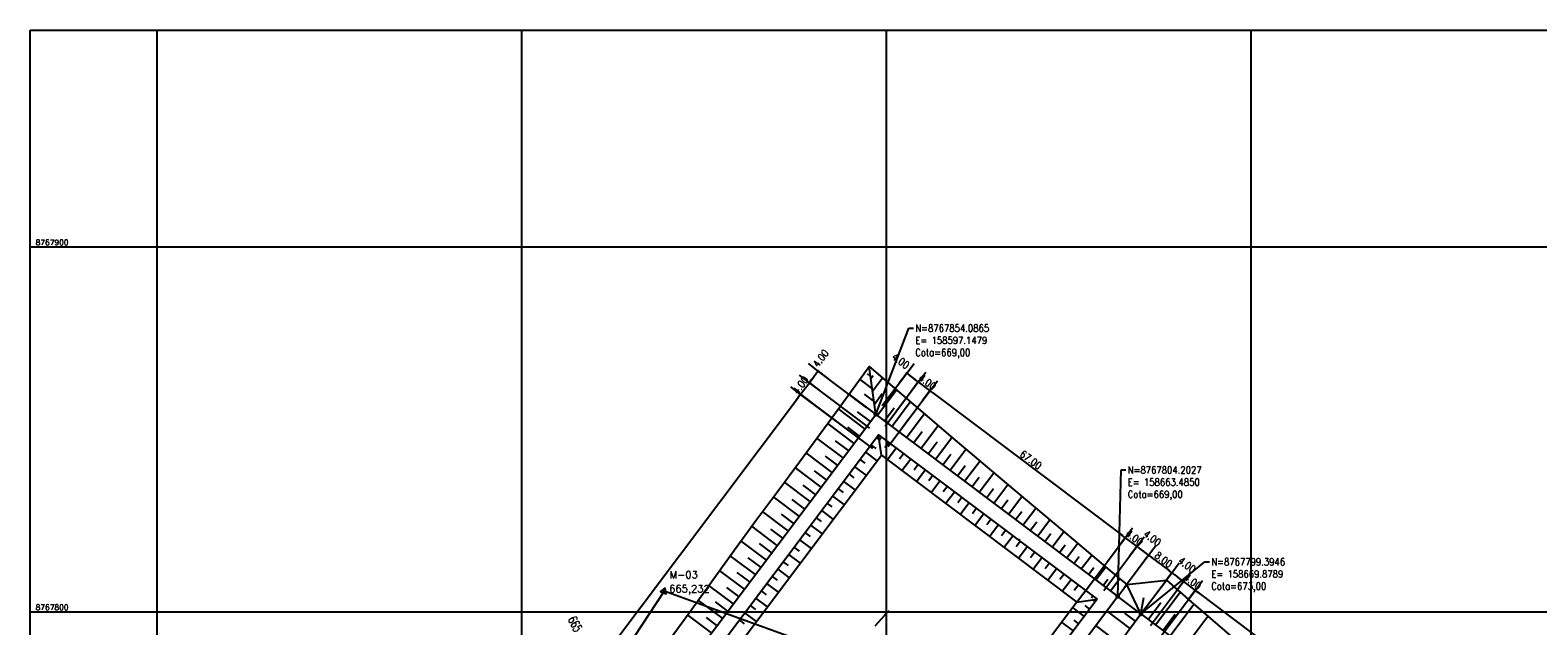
# Model space of a CAD drawing. Header units: millimetres. Extents: x 158365 to 159725, y 8767237 to 8767959.
# Tile 9 of 10: x 158365 to 158779, y 8767796 to 8767959. Entities that reach past the tile are written whole.
import ezdxf
from ezdxf.enums import TextEntityAlignment as Align

# ---------------------------------------------------------------- set-up
doc = ezdxf.new("R2010")
doc.units = ezdxf.units.MM
doc.header["$LTSCALE"] = 5
for name, color, linetype in [('$CURVAS2', 40, 'Continuous'), ('AREA_ESPECIAL', 3, 'Continuous'), ('CERCA', 3, 'CERCA_LINE'), ('MALHA', 9, 'Continuous'), ('MALHA_100', 7, 'Continuous'), ('TER-BERMA', 103, 'Continuous'), ('TER-COORDENADAS', 101, 'Continuous'), ('TER-COTAS', 101, 'Continuous'), ('TER-OFFSET', 102, 'Continuous'), ('TER-OFFSET-LINHA', 101, 'Continuous'), ('TEXTO', 2, 'Continuous'), ('TXT_COORD', 3, 'Continuous'), ('TXT_CURVA', 2, 'Continuous'), ('Vp', 2, 'Continuous')]:
    doc.layers.add(name, color=color, linetype=linetype)
doc.styles.add('GEOSIS', font='ROMANS.SHX')
doc.styles.add('ROMANS', font='romans.shx', dxfattribs={"width": 0.85})
doc.linetypes.add('CERCA_LINE', pattern='A,0.5,-0.2,["X",Standard,S=0.1,R=0,X=-0.1,Y=-0.05],-0.25', length=0.95)
doc.dimstyles.new('COTA-500-EXTERNA', dxfattribs={"dimtxt": 2, "dimasz": 1, "dimexe": 0, "dimexo": 3, "dimgap": 0.5, "dimtad": 1, "dimzin": 4, "dimdsep": 46, "dimtxsty": 'ROMANS', "dimblk1": 'DOT1', "dimblk2": 'DOT1', "dimsah": 1, "dimcen": 0.2, "dimclrd": 256, "dimclre": 256, "dimclrt": 102, "dimadec": 0, "dimazin": 0, "dimtfac": 1, "dimtix": 1, "dimtmove": 2, "dimatfit": 3, "dimldrblk": 'DOT1', "dimfxl": 0, "dimtvp": 0.025, "dimtolj": 1, "dimtzin": 4, "dimlwd": -1, "dimlwe": -1, "dimarcsym": 0})

# ---------------------------------------------------------------- blocks, each defined once
blk = doc.blocks.new('DOT1')
for q in [(0, 3.36), (0, -3.36)]:
    blk.add_line((0, 0), q)
at = {"linetype": 'ByBlock'}
blk.add_line((0, 0), (-1.2, 0), dxfattribs=at)
at = {"color": 0, "linetype": 'ByBlock', "const_width": 0.36}
blk.add_lwpolyline([(-0.18, 0, 1), (0.18, 0, 1)], format="xyb", close=True, dxfattribs=at)
blk = doc.blocks.new('*D17')
at = {"layer": 'Defpoints', "color": 0}
for p in [(158578.94, 8767862.77), (158597.94, 8767848.49), (158598.73, 8767842.88)]:
    blk.add_point(p, dxfattribs=at)
at = {"layer": 'TER-COTAS'}
for p, q in [((158579.54, 8767863.57), (158580.14, 8767864.37)), ((158576.54, 8767859.58), (158578.94, 8767862.77)), ((158596.34, 8767844.69), (158576.54, 8767859.58)), ((158595.54, 8767850.29), (158578.94, 8767862.77)), ((158575.94, 8767858.78), (158575.34, 8767857.98))]:
    blk.add_line(p, q, dxfattribs=at)
for p, rotation in [((158578.94, 8767862.77), 233.0577907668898), ((158576.54, 8767859.58), 53.05779076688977)]:
    blk.add_blockref('DOT1', p, dxfattribs=dict(at, rotation=rotation))
at = {"layer": 'TER-COTAS', "color": 102, "insert": (158576.54, 8767862.08), "char_height": 2, "attachment_point": 5, "rotation": 53.0578, "style": 'ROMANS'}
blk.add_mtext('\\A1;4.00', dxfattribs=at)
blk = doc.blocks.new('*D18')
at = {"layer": 'Defpoints', "color": 0}
for p in [(158581.35, 8767865.97), (158597.15, 8767854.09, 33.68), (158597.94, 8767848.49)]:
    blk.add_point(p, dxfattribs=at)
at = {"layer": 'TER-COTAS'}
for p, q in [((158579.54, 8767863.57), (158580.74, 8767865.17)), ((158594.75, 8767855.89), (158581.35, 8767865.97)), ((158595.54, 8767850.29), (158578.94, 8767862.77))]:
    blk.add_line(p, q, dxfattribs=at)
for p, rotation in [((158581.35, 8767865.97), 53.05779076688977), ((158578.94, 8767862.77), 233.0577907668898)]:
    blk.add_blockref('DOT1', p, dxfattribs=dict(at, rotation=rotation))
at = {"layer": 'TER-COTAS', "color": 102, "insert": (158582.07, 8767869.43), "char_height": 2, "attachment_point": 5, "rotation": 53.0578, "style": 'ROMANS'}
blk.add_mtext('\\A1;4.00', dxfattribs=at)
blk = doc.blocks.new('*D20')
at = {"layer": 'Defpoints', "color": 0}
for p in [(158612.02, 8767860.55), (158597.94, 8767848.49), (158598.73, 8767842.88, -33.68)]:
    blk.add_point(p, dxfattribs=at)
at = {"layer": 'TER-COTAS'}
for p, q in [((158608.02, 8767863.56), (158607.23, 8767864.16)), ((158599.74, 8767850.88), (158608.82, 8767862.96)), ((158600.54, 8767845.28), (158612.02, 8767860.55)), ((158608.82, 8767862.96), (158612.02, 8767860.55)), ((158612.82, 8767859.95), (158613.62, 8767859.35))]:
    blk.add_line(p, q, dxfattribs=at)
for p, rotation in [((158608.82, 8767862.96), 323.0577907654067), ((158612.02, 8767860.55), 143.0577907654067)]:
    blk.add_blockref('DOT1', p, dxfattribs=dict(at, rotation=rotation))
at = {"layer": 'TER-COTAS', "color": 102, "insert": (158611.32, 8767862.96), "char_height": 2, "attachment_point": 5, "rotation": 323.0578, "style": 'ROMANS'}
blk.add_mtext('\\A1;4.00', dxfattribs=at)
blk = doc.blocks.new('*D22')
at = {"layer": 'Defpoints', "color": 0}
for p in [(158668.77, 8767817.88), (158652.28, 8767802.62), (158657.88, 8767803.41)]:
    blk.add_point(p, dxfattribs=at)
at = {"layer": 'TER-COTAS'}
for p, q in [((158654.09, 8767805.01), (158665.57, 8767820.29)), ((158659.69, 8767805.81), (158668.77, 8767817.88)), ((158664.77, 8767820.89), (158663.97, 8767821.49)), ((158665.57, 8767820.29), (158668.77, 8767817.88)), ((158669.57, 8767817.28), (158670.37, 8767816.68))]:
    blk.add_line(p, q, dxfattribs=at)
for p, rotation in [((158665.57, 8767820.29), 323.0577907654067), ((158668.77, 8767817.88), 143.0577907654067)]:
    blk.add_blockref('DOT1', p, dxfattribs=dict(at, rotation=rotation))
at = {"layer": 'TER-COTAS', "color": 102, "insert": (158668.07, 8767820.28), "char_height": 2, "attachment_point": 5, "rotation": 323.0578, "style": 'ROMANS'}
blk.add_mtext('\\A1;4.00', dxfattribs=at)
blk = doc.blocks.new('*D26')
at = {"layer": 'Defpoints', "color": 0}
for p in [(158684.75, 8767805.86), (158670.67, 8767793.79), (158671.46, 8767788.19, -33.68)]:
    blk.add_point(p, dxfattribs=at)
at = {"layer": 'TER-COTAS'}
for p, q in [((158680.76, 8767808.87), (158679.96, 8767809.47)), ((158672.47, 8767796.19), (158681.56, 8767808.27)), ((158673.27, 8767790.59), (158684.75, 8767805.86)), ((158681.56, 8767808.27), (158684.75, 8767805.86)), ((158685.55, 8767805.26), (158686.35, 8767804.66))]:
    blk.add_line(p, q, dxfattribs=at)
for p, rotation in [((158681.56, 8767808.27), 323.0577907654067), ((158684.75, 8767805.86), 143.0577907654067)]:
    blk.add_blockref('DOT1', p, dxfattribs=dict(at, rotation=rotation))
at = {"layer": 'TER-COTAS', "color": 102, "insert": (158684.06, 8767808.26), "char_height": 2, "attachment_point": 5, "rotation": 323.0578, "style": 'ROMANS'}
blk.add_mtext('\\A1;4.00', dxfattribs=at)

msp = doc.modelspace()

# ---------------------------------------------------------------- linework, layer by layer
at = {"layer": '$CURVAS2'}
msp.add_polyline3d([(158600.726, 8767800.201, 666), (158600.118, 8767799.569, 666), (158599.521, 8767798.958, 666), (158596.859, 8767796.088, 666)], dxfattribs=at)
at = {"layer": 'AREA_ESPECIAL'}
msp.add_lwpolyline([(158751.412, 8767728.562), (158539.163, 8767805.66), (158436.386, 8767649.323), (158528.618, 8767599.207), (158624.567, 8767563.495), (158697.924, 8767543.07)], close=True, dxfattribs=at)
at = {"layer": 'CERCA'}
for p in [(158636.472, 8767819.659, 670.9), (158636.483, 8767819.666, -34.802)]:
    msp.add_point(p, dxfattribs=at)
at = {"layer": 'MALHA'}
for p, q in [((158400, 8767959.373), (158400, 8767405.373)), ((158500, 8767959.373), (158500, 8767376.901)), ((158600, 8767959.373), (158600, 8767405.373)), ((158700, 8767959.373), (158700, 8767376.901)), ((158365.289, 8767900), (158908.208, 8767900)), ((158365.289, 8767900), (158993.297, 8767900)), ((158365.289, 8767800), (158993.297, 8767800))]:
    msp.add_line(p, q, dxfattribs=at)
at = {"layer": 'MALHA_100'}
msp.add_line((158365.289, 8767900), (158993.297, 8767900), dxfattribs=at)
at = {"layer": 'TER-BERMA'}
for p, q in [((158535.854, 8767621.164), (158669.879, 8767799.395)), ((158669.879, 8767799.395), (158736.216, 8767749.511))]:
    msp.add_line(p, q, dxfattribs=at)
for points in [[(158663.485, 8767804.203), (158529.46, 8767625.972), (158463.123, 8767675.855), (158597.148, 8767854.086)], [(158657.884, 8767803.41), (158528.667, 8767631.573), (158468.724, 8767676.648), (158597.941, 8767848.485)]]:
    msp.add_lwpolyline(points, close=True, dxfattribs=at)
at = {"layer": 'TER-OFFSET'}
for p, q in [((158597.148, 8767854.086), (158595.343, 8767867.209)), ((158598.734, 8767842.884, -33.681), (158597.941, 8767848.485, -33.681)), ((158663.485, 8767804.203, -33.681), (158665.96, 8767807.494)), ((158669.879, 8767799.395), (158665.96, 8767807.494)), ((158669.879, 8767799.395, -6.836), (158676.867, 8767808.687, 8.024)), ((158652.283, 8767802.617, -33.681), (158657.884, 8767803.41, -33.681))]:
    msp.add_line(p, q, dxfattribs=at)
for points in [[(158540.799, 8767792.611), (158546.708, 8767800.679), (158552.549, 8767808.799), (158558.391, 8767816.918), (158564.262, 8767825.015), (158570.267, 8767833.011), (158576.237, 8767841.033), (158585.123, 8767853.119), (158595.343, 8767867.209), (158617.656, 8767848.082)], [(158617.656, 8767848.082), (158632.959, 8767835.154)], [(158632.959, 8767835.154), (158648.318, 8767822.303)], [(158648.318, 8767822.303), (158663.659, 8767809.425)], [(158663.659, 8767809.425), (158665.96, 8767807.494)], [(158665.96, 8767807.494), (158676.867, 8767808.687)], [(158676.867, 8767808.687), (158683.652, 8767802.736)], [(158683.652, 8767802.736), (158698.829, 8767789.641)]]:
    msp.add_lwpolyline(points, dxfattribs=at)
at = {"layer": 'TER-OFFSET', "elevation": -33.681}
msp.add_lwpolyline([(158652.283, 8767802.617), (158527.874, 8767637.174), (158474.325, 8767677.441), (158598.734, 8767842.884)], close=True, dxfattribs=at)
at = {"layer": 'TER-OFFSET-LINHA'}
for p, q in [((158596.175, 8767861.161), (158592.798, 8767863.7)), ((158595.695, 8767864.649), (158594.92, 8767865.232)), ((158595.793, 8767863.932), (158596.405, 8767864.746)), ((158596.277, 8767860.416), (158599.017, 8767864.059)), ((158597.189, 8767854.142), (158589.861, 8767859.652)), ((158596.655, 8767857.672), (158594.091, 8767859.599)), ((158596.761, 8767856.9), (158598.938, 8767859.795)), ((158597.547, 8767853.786), (158602.821, 8767860.799)), ((158594.184, 8767850.145), (158586.925, 8767855.604)), ((158595.687, 8767852.144), (158592.183, 8767854.778)), ((158599.546, 8767852.283), (158602.225, 8767855.846)), ((158601.544, 8767850.781), (158606.625, 8767857.538)), ((158591.179, 8767846.149), (158583.979, 8767851.564)), ((158603.542, 8767849.278), (158606.076, 8767852.649)), ((158605.54, 8767847.776), (158610.429, 8767854.277)), ((158609.536, 8767844.771), (158614.233, 8767851.016)), ((158588.174, 8767842.153), (158581.017, 8767847.535)), ((158589.677, 8767844.151), (158586.127, 8767846.82)), ((158592.682, 8767848.147), (158589.452, 8767850.576)), ((158598.125, 8767847.182), (158597.33, 8767847.78)), ((158598.139, 8767847.085), (158598.74, 8767847.884)), ((158607.538, 8767846.273), (158609.907, 8767849.423)), ((158611.534, 8767843.268), (158614.005, 8767846.553)), ((158613.532, 8767841.766), (158618.039, 8767847.758)), ((158585.169, 8767838.157), (158578.055, 8767843.506)), ((158586.672, 8767840.155), (158583.342, 8767842.659)), ((158597.522, 8767841.38), (158594.325, 8767843.784)), ((158597.248, 8767844.714), (158595.827, 8767845.782)), ((158599.67, 8767844.962), (158600.738, 8767846.382)), ((158600.332, 8767841.682), (158602.736, 8767844.879)), ((158603.645, 8767841.928), (158604.734, 8767843.377)), ((158615.53, 8767840.263), (158617.721, 8767843.177)), ((158617.529, 8767838.761), (158621.864, 8767844.527)), ((158582.164, 8767834.161), (158575.084, 8767839.484)), ((158583.667, 8767836.159), (158580.345, 8767838.656)), ((158594.517, 8767837.383), (158591.32, 8767839.788)), ((158594.271, 8767840.696), (158592.822, 8767841.786)), ((158604.328, 8767838.677), (158606.732, 8767841.874)), ((158607.641, 8767838.923), (158608.731, 8767840.372)), ((158608.325, 8767835.672), (158610.729, 8767838.869)), ((158619.527, 8767837.258), (158621.641, 8767840.07)), ((158621.525, 8767835.756), (158625.69, 8767841.295)), ((158579.159, 8767830.164), (158572.099, 8767835.473)), ((158580.662, 8767832.162), (158577.263, 8767834.718)), ((158591.512, 8767833.387), (158588.315, 8767835.791)), ((158591.238, 8767836.721), (158589.817, 8767837.789)), ((158611.659, 8767835.946), (158612.727, 8767837.367)), ((158612.321, 8767832.667), (158614.725, 8767835.864)), ((158615.634, 8767832.913), (158616.723, 8767834.362)), ((158623.523, 8767834.253), (158625.504, 8767836.887)), ((158625.521, 8767832.751), (158629.516, 8767838.063)), ((158629.517, 8767829.746), (158633.343, 8767834.833)), ((158576.154, 8767826.168), (158569.107, 8767831.467)), ((158577.657, 8767828.166), (158574.262, 8767830.719)), ((158588.507, 8767829.391), (158585.31, 8767831.795)), ((158588.261, 8767832.704), (158586.812, 8767833.793)), ((158616.317, 8767829.662), (158618.721, 8767832.859)), ((158619.63, 8767829.908), (158620.719, 8767831.357)), ((158627.519, 8767831.248), (158629.391, 8767833.737)), ((158631.515, 8767828.243), (158633.369, 8767830.709)), ((158633.513, 8767826.741), (158637.183, 8767831.62)), ((158573.149, 8767822.172), (158566.105, 8767827.469)), ((158574.652, 8767824.17), (158571.275, 8767826.709)), ((158582.251, 8767824.712), (158580.802, 8767825.801)), ((158585.502, 8767825.395), (158582.305, 8767827.799)), ((158585.228, 8767828.729), (158583.807, 8767829.797)), ((158620.313, 8767826.657), (158622.717, 8767829.854)), ((158623.647, 8767826.931), (158624.715, 8767828.352)), ((158624.309, 8767823.652), (158626.714, 8767826.849)), ((158635.511, 8767825.238), (158637.216, 8767827.505)), ((158637.51, 8767823.735), (158641.022, 8767828.407)), ((158570.144, 8767818.176), (158563.128, 8767823.451)), ((158571.646, 8767820.174), (158568.368, 8767822.639)), ((158579.227, 8767820.643), (158577.807, 8767821.711)), ((158582.506, 8767821.305), (158579.31, 8767823.709)), ((158627.622, 8767823.898), (158628.712, 8767825.347)), ((158628.306, 8767820.647), (158630.71, 8767823.844)), ((158631.619, 8767820.893), (158632.708, 8767822.342)), ((158639.508, 8767822.233), (158641.29, 8767824.603)), ((158641.506, 8767820.73), (158644.862, 8767825.194)), ((158645.502, 8767817.725), (158648.702, 8767821.981)), ((158567.139, 8767814.18), (158560.193, 8767819.403)), ((158568.641, 8767816.178), (158565.287, 8767818.7)), ((158576.25, 8767816.625), (158574.802, 8767817.715)), ((158579.501, 8767817.309), (158576.304, 8767819.713)), ((158632.302, 8767817.642), (158634.706, 8767820.839)), ((158635.636, 8767817.916), (158636.704, 8767819.337)), ((158636.298, 8767814.637), (158638.702, 8767817.834)), ((158643.504, 8767819.228), (158645.145, 8767821.41)), ((158647.5, 8767816.223), (158649.072, 8767818.314)), ((158649.498, 8767814.72), (158652.537, 8767818.761)), ((158564.134, 8767810.183), (158557.263, 8767815.35)), ((158565.636, 8767812.181), (158562.177, 8767814.782)), ((158573.217, 8767812.65), (158571.797, 8767813.718)), ((158576.496, 8767813.312), (158573.299, 8767815.717)), ((158639.611, 8767814.883), (158640.7, 8767816.331)), ((158640.294, 8767811.632), (158642.698, 8767814.829)), ((158651.496, 8767813.218), (158652.957, 8767815.161)), ((158653.494, 8767811.715), (158656.372, 8767815.542)), ((158561.129, 8767806.187), (158554.342, 8767811.29)), ((158562.631, 8767808.185), (158559.19, 8767810.773)), ((158570.24, 8767808.633), (158568.792, 8767809.722)), ((158573.491, 8767809.316), (158570.294, 8767811.72)), ((158643.607, 8767811.878), (158644.696, 8767813.326)), ((158644.291, 8767808.627), (158646.695, 8767811.824)), ((158647.625, 8767808.901), (158648.693, 8767810.321)), ((158655.493, 8767810.213), (158656.926, 8767812.119)), ((158657.491, 8767808.71), (158660.207, 8767812.323)), ((158558.124, 8767802.191), (158551.421, 8767807.231)), ((158559.626, 8767804.189), (158556.33, 8767806.668)), ((158567.207, 8767804.658), (158565.787, 8767805.726)), ((158570.486, 8767805.32), (158567.289, 8767807.724)), ((158648.287, 8767805.622), (158650.691, 8767808.819)), ((158651.6, 8767805.868), (158652.689, 8767807.316)), ((158652.283, 8767802.617), (158654.687, 8767805.814)), ((158659.489, 8767807.208), (158660.756, 8767808.893)), ((158661.487, 8767805.705), (158664.042, 8767809.103)), ((158673.875, 8767796.39), (158680.636, 8767805.381)), ((158555.119, 8767798.195), (158548.501, 8767803.171)), ((158556.621, 8767800.193), (158553.221, 8767802.749)), ((158564.23, 8767800.641), (158562.782, 8767801.73)), ((158567.481, 8767801.324), (158564.284, 8767803.728)), ((158651.174, 8767801.035), (158654.371, 8767798.631)), ((158654.453, 8767801.697), (158655.873, 8767800.629)), ((158656.274, 8767803.764), (158656.685, 8767804.311)), ((158656.58, 8767803.225), (158657.376, 8767802.627)), ((158669.879, 8767799.395), (158663.485, 8767804.203)), ((158669.879, 8767799.395), (158670.678, 8767803.924)), ((158671.877, 8767797.892), (158675.343, 8767802.502)), ((158677.871, 8767793.385), (158684.411, 8767802.081)), ((158552.114, 8767794.198), (158545.567, 8767799.121)), ((158553.616, 8767796.197), (158550.72, 8767798.375)), ((158561.197, 8767796.666), (158559.777, 8767797.734)), ((158564.476, 8767797.328), (158561.279, 8767799.732)), ((158648.169, 8767797.039), (158651.366, 8767794.635)), ((158651.42, 8767797.722), (158652.868, 8767796.633)), ((158666.874, 8767795.398), (158660.48, 8767800.206)), ((158668.376, 8767797.397), (158665.465, 8767799.586)), ((158675.873, 8767794.887), (158679.247, 8767799.374)), ((158681.868, 8767790.379), (158688.205, 8767798.807)), ((158663.869, 8767791.402), (158657.475, 8767796.21))]:
    msp.add_line(p, q, dxfattribs=at)
at = {"layer": 'TXT_COORD'}
msp.add_lwpolyline([(158539.402, 8767806.535), (158538.151, 8767805.53), (158539.647, 8767804.949)], close=True, dxfattribs=at)
at = {"layer": 'Vp'}
msp.add_lwpolyline([(158365.289, 8767959.373), (158993.297, 8767959.373), (158993.297, 8767405.373), (158365.289, 8767405.373)], close=True, dxfattribs=at)

# ---------------------------------------------------------------- texts
at = {"layer": 'TER-COORDENADAS', "color": 102, "char_height": 2, "attachment_point": 1, "style": 'ROMANS'}
for s, insert in [('N=8767854.0865\\PE= 158597.1479\\PCota=669,00', (158607.991, 8767878.713)), ('N=8767804.2027\\PE= 158663.4850\\PCota=669,00', (158666.243, 8767839.844)), ('N=8767799.3946\\PE= 158669.8789\\PCota=673,00', (158689.152, 8767814.678))]:
    msp.add_mtext(s, dxfattribs=dict(at, insert=insert))
at = {"layer": 'TEXTO', "style": 'GEOSIS'}
for s, p in [('M-03', (158540.651, 8767808.552, -3)), ('665,232', (158540.497, 8767804.704, 1364.199))]:
    msp.add_text(s, height=2, dxfattribs=at).set_placement(p, align=Align.BOTTOM_LEFT)
at = {"layer": 'TXT_COORD', "style": 'GEOSIS'}
for s, p in [('8767900', (158375.794, 8767900)), ('8767800', (158375.794, 8767800))]:
    msp.add_text(s, height=1.5, dxfattribs=at).set_placement(p, align=Align.BOTTOM_RIGHT)
at = {"layer": 'TXT_CURVA', "style": 'GEOSIS', "width": 0.65}
msp.add_text('665', height=2.5, rotation=298.06631, dxfattribs=at).set_placement((158512.966, 8767795.677, -40.681), align=Align.BOTTOM_CENTER)

# ---------------------------------------------------------------- dimensions: what is measured, and where the dimension line sits
at = {"layer": 'TER-COTAS'}
dim = msp.add_linear_dim(base=(158581.346, 8767865.969, -33.681), p1=(158597.941, 8767848.485, -33.681), p2=(158597.148, 8767854.086), angle=53.05779, dimstyle='COTA-500-EXTERNA', dxfattribs=at)
dim.commit()
dim.dimension.update_dxf_attribs({"geometry": '*D18', "text_midpoint": (158582.071, 8767869.429, -33.681), "dimtype": 160})
for base, p1, p2, location in [((158608.824, 8767862.958), (158597.148, 8767854.086), (158597.941, 8767848.485), (158603.994, 8767868.729)), ((158671.964, 8767815.479), (158657.884, 8767803.41), (158663.485, 8767804.203), (158672.975, 8767820.151)), ((158681.555, 8767808.267), (158669.879, 8767799.395), (158670.672, 8767793.794), (158682.486, 8767812.833))]:
    msp.add_linear_dim(base=base, p1=p1, p2=p2, angle=323.05779, location=location, dimstyle='COTA-500-EXTERNA', dxfattribs=at).render()
for base, p1, p2, angle, picture, middle in [((158578.942, 8767862.772, -33.681), (158598.734, 8767842.884, -33.681), (158597.941, 8767848.485, -33.681), 53.05779, '*D17', (158576.541, 8767862.075, -33.681)), ((158612.021, 8767860.554), (158597.941, 8767848.485), (158598.734, 8767842.884, -33.681), 323.05779, '*D20', (158611.324, 8767862.955)), ((158668.767, 8767817.883), (158652.283, 8767802.617), (158657.884, 8767803.41), 323.05779, '*D22', (158668.07, 8767820.284)), ((158684.752, 8767805.863), (158670.672, 8767793.794), (158671.465, 8767788.193, -33.681), 323.05779, '*D26', (158684.055, 8767808.263))]:
    dim = msp.add_linear_dim(base=base, p1=p1, p2=p2, angle=angle, dimstyle='COTA-500-EXTERNA', dxfattribs=at)
    dim.commit()
    dim.dimension.update_dxf_attribs({"geometry": picture, "text_midpoint": middle})
for base, p1, p2, angle in [((158665.57, 8767820.287), (158598.734, 8767842.884, -33.681), (158652.283, 8767802.617), 323.05779), ((158576.538, 8767859.575, -33.681), (158474.325, 8767677.441, -33.681), (158598.734, 8767842.884, -33.681), 53.05779), ((158678.358, 8767810.671), (158663.485, 8767804.203), (158669.879, 8767799.395), 323.05779), ((158738.301, 8767765.595), (158671.465, 8767788.193, -33.681), (158725.014, 8767747.925, -33.681), 323.05779)]:
    msp.add_linear_dim(base=base, p1=p1, p2=p2, angle=angle, dimstyle='COTA-500-EXTERNA', dxfattribs=at).render()

# ---------------------------------------------------------------- leaders
at = {"layer": 'TER-COORDENADAS', "annotation_type": 0, "has_hookline": 1, "hookline_direction": 0, "text_width": 21.938}
for points in [[(158597.148, 8767854.086), (158606.191, 8767877.713), (158607.491, 8767877.713)], [(158663.485, 8767804.203), (158664.443, 8767838.844), (158665.743, 8767838.844)], [(158669.879, 8767799.395), (158687.352, 8767813.678), (158688.652, 8767813.678)]]:
    msp.add_leader(points, dimstyle='COTA-500-EXTERNA', override={"dimasz": 1.3, "dimgap": 0.5, "dimtad": 0, "dimldrblk": 'Dot'}, dxfattribs=at)

doc.saveas('drawing.dxf')
